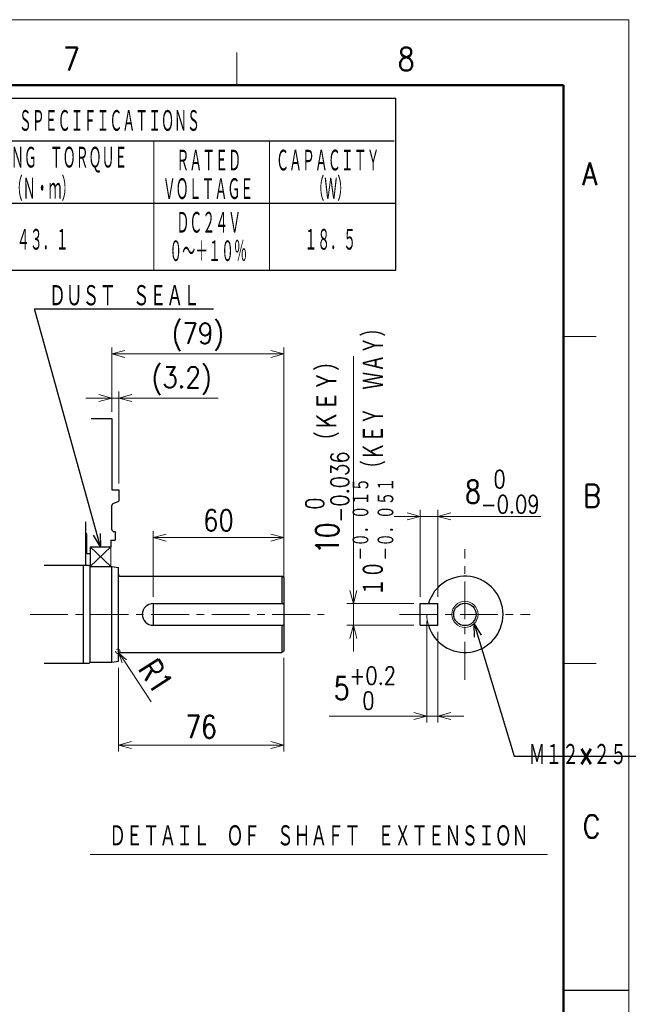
# Model space of a CAD drawing. Header units: millimetres. Extents: x 0 to 1300, y 0 to 891.
# Tile 141 of 141: x 980 to 1269, y 439 to 891. Entities that reach past the tile are written whole.
import ezdxf

# ---------------------------------------------------------------- set-up
doc = ezdxf.new("R2010")
doc.units = ezdxf.units.MM
doc.header["$LTSCALE"] = 0.547069
doc.linetypes.add('CENTER', pattern=[50.8, 31.75, -6.35, 6.35, -6.35])
doc.layers.add('NoLayerName_001', color=7, linetype='Continuous')
doc.styles.get("Standard").update_dxf_attribs({"font": 'txt', "bigfont": 'extfont2'})
doc.dimstyles.get("Standard").update_dxf_attribs({"dimtxt": 2.5, "dimasz": 2.5, "dimexe": 1, "dimexo": 1, "dimtad": 1, "dimdec": 3, "dimzin": 0, "dimdsep": 46, "dimtxsty": 'Standard', "dimcen": 2.5, "dimadec": 3, "dimazin": 0, "dimtfac": 0.75, "dimtdec": 3, "dimtmove": 0, "dimatfit": 3, "dimfxl": 1, "dimarcsym": 0})

# ---------------------------------------------------------------- blocks, each defined once
blk = doc.blocks.new('_OPEN30')
at = {"color": 0, "linetype": 'ByBlock', "lineweight": -2}
for p, q in [((-1, 0.267949), (0, 0)), ((0, 0), (-1, -0.267949)), ((0, 0), (-1, 0))]:
    blk.add_line(p, q, dxfattribs=at)
blk = doc.blocks.new('*D120')
at = {"layer": 'Defpoints', "color": 0}
for p in [(1101.58, 653.24), (1041.58, 622.99), (1101.58, 622.99)]:
    blk.add_point(p, dxfattribs=at)
at = {"layer": 'NoLayerName_001', "color": 0, "linetype": 'Continuous', "lineweight": 13}
for p, q in [((1041.58, 625.99), (1041.58, 656.24)), ((1101.58, 625.99), (1101.58, 656.24)), ((1047.58, 653.24), (1095.58, 653.24))]:
    blk.add_line(p, q, dxfattribs=at)
at = {"layer": 'NoLayerName_001', "color": 0, "lineweight": 13, "xscale": 6, "yscale": 6, "zscale": 6, "rotation": 180}
blk.add_blockref('_OPEN30', (1041.58, 653.24), dxfattribs=at)
at = {"layer": 'NoLayerName_001', "color": 0, "lineweight": 13, "xscale": 6, "yscale": 6, "zscale": 6}
blk.add_blockref('_OPEN30', (1101.58, 653.24), dxfattribs=at)
at = {"layer": 'NoLayerName_001', "color": 0, "lineweight": 13, "insert": (1071.58, 661.14), "char_height": 9.6, "attachment_point": 5}
blk.add_mtext('\\W0.8594;60', dxfattribs=at)
blk = doc.blocks.new('*D122')
at = {"layer": 'Defpoints', "color": 0}
for p in [(1101.58, 601.07), (1025.58, 596.49), (1101.58, 557.99)]:
    blk.add_point(p, dxfattribs=at)
at = {"layer": 'NoLayerName_001', "color": 0, "linetype": 'Continuous', "lineweight": 13}
for p, q in [((1101.58, 598.07), (1101.58, 554.99)), ((1025.58, 593.49), (1025.58, 554.99)), ((1031.58, 557.99), (1095.58, 557.99))]:
    blk.add_line(p, q, dxfattribs=at)
at = {"layer": 'NoLayerName_001', "color": 0, "lineweight": 13, "xscale": 6, "yscale": 6, "zscale": 6, "rotation": 180}
blk.add_blockref('_OPEN30', (1025.58, 557.99), dxfattribs=at)
at = {"layer": 'NoLayerName_001', "color": 0, "lineweight": 13, "xscale": 6, "yscale": 6, "zscale": 6}
blk.add_blockref('_OPEN30', (1101.58, 557.99), dxfattribs=at)
at = {"layer": 'NoLayerName_001', "color": 0, "lineweight": 13, "insert": (1063.58, 566.35), "char_height": 10.5, "attachment_point": 5}
blk.add_mtext('\\W0.8000;76', dxfattribs=at)
blk = doc.blocks.new('*D123')
at = {"layer": 'Defpoints', "color": 0}
for p in [(1172.23, 662.99), (1164.23, 622.99), (1172.23, 622.99)]:
    blk.add_point(p, dxfattribs=at)
at = {"layer": 'NoLayerName_001', "color": 0, "linetype": 'Continuous', "lineweight": 13}
for p, q in [((1164.23, 625.99), (1164.23, 665.99)), ((1172.23, 625.99), (1172.23, 665.99)), ((1158.23, 662.99), (1152.23, 662.99)), ((1164.23, 662.99), (1172.23, 662.99)), ((1172.23, 662.99), (1219.55, 662.99)), ((1178.23, 662.99), (1184.23, 662.99))]:
    blk.add_line(p, q, dxfattribs=at)
at = {"layer": 'NoLayerName_001', "color": 0, "lineweight": 13, "xscale": 6, "yscale": 6, "zscale": 6}
blk.add_blockref('_OPEN30', (1164.23, 662.99), dxfattribs=at)
at = {"layer": 'NoLayerName_001', "color": 0, "lineweight": 13, "xscale": 6, "yscale": 6, "zscale": 6, "rotation": 180}
blk.add_blockref('_OPEN30', (1172.23, 662.99), dxfattribs=at)
at = {"layer": 'NoLayerName_001', "color": 0, "lineweight": 13, "insert": (1201.89, 674.29), "char_height": 10.5, "attachment_point": 5}
blk.add_mtext('\\A1;\\W0.8000;8{\\H8.202600;\\S 0^ -0.09;}', dxfattribs=at)
blk = doc.blocks.new('*D125')
at = {"layer": 'Defpoints', "color": 0}
for p in [(1167.23, 617.99), (1172.23, 612.99), (1172.23, 571.32)]:
    blk.add_point(p, dxfattribs=at)
at = {"layer": 'NoLayerName_001', "color": 0, "linetype": 'Continuous', "lineweight": 13}
for p, q in [((1167.23, 614.99), (1167.23, 568.32)), ((1172.23, 609.99), (1172.23, 568.32)), ((1167.23, 571.32), (1122.38, 571.32)), ((1161.23, 571.32), (1155.23, 571.32)), ((1167.23, 571.32), (1172.23, 571.32)), ((1178.23, 571.32), (1184.23, 571.32))]:
    blk.add_line(p, q, dxfattribs=at)
at = {"layer": 'NoLayerName_001', "color": 0, "lineweight": 13, "xscale": 6, "yscale": 6, "zscale": 6}
blk.add_blockref('_OPEN30', (1167.23, 571.32), dxfattribs=at)
at = {"layer": 'NoLayerName_001', "color": 0, "lineweight": 13, "xscale": 6, "yscale": 6, "zscale": 6, "rotation": 180}
blk.add_blockref('_OPEN30', (1172.23, 571.32), dxfattribs=at)
at = {"layer": 'NoLayerName_001', "color": 0, "lineweight": 13, "insert": (1138.8, 584.12), "char_height": 10.5, "attachment_point": 5}
blk.add_mtext('\\A1;\\W0.8000;5{\\H8.202600;\\S+0.2^  0;}', dxfattribs=at)
blk = doc.blocks.new('*D126')
at = {"layer": 'Defpoints', "color": 0}
for p in [(1133.48, 622.99), (1164.23, 622.99), (1164.23, 612.99)]:
    blk.add_point(p, dxfattribs=at)
at = {"layer": 'NoLayerName_001', "color": 0, "linetype": 'Continuous', "lineweight": 13}
for p, q in [((1133.48, 622.99), (1133.48, 736.59)), ((1133.48, 628.99), (1133.48, 634.99)), ((1161.23, 622.99), (1130.48, 622.99)), ((1133.48, 612.99), (1133.48, 622.99)), ((1161.23, 612.99), (1130.48, 612.99)), ((1133.48, 606.99), (1133.48, 600.99))]:
    blk.add_line(p, q, dxfattribs=at)
at = {"layer": 'NoLayerName_001', "color": 0, "lineweight": 13, "xscale": 6, "yscale": 6, "zscale": 6}
for p, rotation in [((1133.48, 622.99), 270), ((1133.48, 612.99), 90)]:
    blk.add_blockref('_OPEN30', p, dxfattribs=dict(at, rotation=rotation))
at = {"layer": 'NoLayerName_001', "color": 0, "lineweight": 13, "insert": (1121.5, 692.38), "char_height": 10.5, "attachment_point": 5, "rotation": 90}
blk.add_mtext('\\A1;\\W0.8000;10{\\H8.202600;\\S 0^ -0.036;}（ＫＥＹ）    ', dxfattribs=at)
blk = doc.blocks.new('*D128')
at = {"layer": 'Defpoints', "color": 0}
for p in [(1025.32, 601.03), (1025.87, 600.2)]:
    blk.add_point(p, dxfattribs=at)
at = {"layer": 'NoLayerName_001', "color": 0, "linetype": 'Continuous', "lineweight": 13}
for p, q in [((1025.32, 601.03), (1025.87, 600.2)), ((1028.35, 596.44), (1040.63, 577.83))]:
    blk.add_line(p, q, dxfattribs=at)
blk.add_arc((1025.32, 601.03), 1, 180, 123.4181, dxfattribs=at)
at = {"layer": 'NoLayerName_001', "color": 0, "lineweight": 13, "xscale": 4.5, "yscale": 4.5, "zscale": 4.5, "rotation": 123.4189213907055}
blk.add_blockref('_OPEN30', (1025.87, 600.2), dxfattribs=at)
at = {"layer": 'NoLayerName_001', "color": 0, "lineweight": 13, "insert": (1042.85, 589.65), "char_height": 10.5, "attachment_point": 5, "rotation": 303.4189}
blk.add_mtext('\\W0.8000;R1', dxfattribs=at)
blk = doc.blocks.new('_NONE')
blk = doc.blocks.new('*D138')
at = {"layer": 'Defpoints', "color": 0}
for p in [(1025.78, 717.26), (1022.58, 707.99), (1025.78, 675.14)]:
    blk.add_point(p, dxfattribs=at)
at = {"layer": 'NoLayerName_001', "color": 0, "linetype": 'Continuous', "lineweight": 13}
for p, q in [((1022.58, 710.99), (1022.58, 720.26)), ((1025.78, 678.14), (1025.78, 720.26)), ((1016.58, 717.26), (1010.58, 717.26)), ((1022.58, 717.26), (1025.78, 717.26)), ((1025.78, 717.26), (1071.46, 717.26)), ((1031.78, 717.26), (1037.78, 717.26))]:
    blk.add_line(p, q, dxfattribs=at)
at = {"layer": 'NoLayerName_001', "color": 0, "lineweight": 13, "xscale": 6, "yscale": 6, "zscale": 6}
blk.add_blockref('_OPEN30', (1022.58, 717.26), dxfattribs=at)
at = {"layer": 'NoLayerName_001', "color": 0, "lineweight": 13, "xscale": 6, "yscale": 6, "zscale": 6, "rotation": 180}
blk.add_blockref('_OPEN30', (1025.78, 717.26), dxfattribs=at)
at = {"layer": 'NoLayerName_001', "color": 0, "lineweight": 13, "insert": (1054.62, 725.16), "char_height": 9.6, "attachment_point": 5}
blk.add_mtext('\\W0.8594;(3.2)', dxfattribs=at)
blk = doc.blocks.new('*D139')
at = {"layer": 'Defpoints', "color": 0}
for p in [(1101.58, 737.54), (1022.58, 707.99), (1101.58, 634.91)]:
    blk.add_point(p, dxfattribs=at)
at = {"layer": 'NoLayerName_001', "color": 0, "linetype": 'Continuous', "lineweight": 13}
for p, q in [((1022.58, 710.99), (1022.58, 740.54)), ((1028.58, 737.54), (1095.58, 737.54)), ((1101.58, 637.91), (1101.58, 740.54))]:
    blk.add_line(p, q, dxfattribs=at)
at = {"layer": 'NoLayerName_001', "color": 0, "lineweight": 13, "xscale": 6, "yscale": 6, "zscale": 6, "rotation": 180}
blk.add_blockref('_OPEN30', (1022.58, 737.54), dxfattribs=at)
at = {"layer": 'NoLayerName_001', "color": 0, "lineweight": 13, "xscale": 6, "yscale": 6, "zscale": 6}
blk.add_blockref('_OPEN30', (1101.58, 737.54), dxfattribs=at)
at = {"layer": 'NoLayerName_001', "color": 0, "lineweight": 13, "insert": (1062.08, 745.44), "char_height": 9.6, "attachment_point": 5}
blk.add_mtext('\\W0.8594;(79)', dxfattribs=at)

msp = doc.modelspace()

# ---------------------------------------------------------------- linework, layer by layer
at = {"layer": 'NoLayerName_001', "color": 7, "linetype": 'Continuous', "lineweight": 13}
for p in [(0, 891), (1260, 0)]:
    msp.add_line(p, (1260, 891), dxfattribs=at)
at = {"layer": 'NoLayerName_001', "color": 2, "linetype": 'Continuous', "lineweight": 13}
for p, q in [((1080, 861), (1080, 876)), ((1041.9327, 835.2496), (1041.9327, 775.9984)), ((1094.9327, 835.2496), (1094.9327, 775.9984)), ((1230, 745.5), (1245, 745.5)), ((1022.0787, 648.9913), (1012.5787, 639.9913)), ((1012.5787, 648.9913), (1022.0787, 639.9913)), ((1022.0787, 648.9913), (1022.0787, 639.9913)), ((1245, 595.5), (1230, 595.5)), ((1012.6381, 507.7553), (1222.6381, 507.7553))]:
    msp.add_line(p, q, dxfattribs=at)
at = {"layer": 'NoLayerName_001', "color": 7, "linetype": 'Continuous', "lineweight": 50}
for p, q in [((75, 861), (1230, 861)), ((1230, 861), (1230, 30))]:
    msp.add_line(p, q, dxfattribs=at)
at = {"layer": 'NoLayerName_001', "color": 7, "linetype": 'Continuous', "lineweight": 25}
for p, q in [((821.9327, 855), (1152.9327, 855)), ((1152.9327, 775.9984), (1152.9327, 855)), ((1152.2162, 835.2496), (821.9327, 835.2496)), ((821.9327, 806.7213), (1152.9327, 806.7213)), ((821.9327, 775.9984), (1152.9327, 775.9984)), ((1013.0218, 707.9913), (1022.5787, 707.9913)), ((1022.5787, 707.9913), (1022.5787, 675.1413)), ((1022.5787, 675.1413), (1025.7787, 675.1413)), ((1025.7787, 675.1413), (1025.7787, 669.9913)), ((1023.18, 668.8614), (1025.7787, 669.9913)), ((1022.5787, 656.9913), (1022.5787, 667.9443)), ((1010.5787, 640.4913), (1010.5787, 660.4913)), ((1023.5787, 655.9913), (1024.0787, 655.9913)), ((1024.0787, 655.9913), (1024.0787, 651.9913)), ((1011.0787, 654.9913), (1010.5787, 654.9913)), ((1011.0787, 645.9913), (1011.0787, 654.9913)), ((1022.0787, 651.9913), (1022.0787, 648.9913)), ((1022.0787, 651.9913), (1024.0787, 651.9913)), ((1012.5787, 648.9913), (1022.0787, 648.9913)), ((1012.5787, 648.9913), (1012.5787, 639.9913)), ((1011.0787, 645.9913), (1012.5787, 645.9913)), ((1012.0787, 640.4913), (991.5787, 640.4913)), ((1009.5787, 595.4913), (1009.5787, 640.4913)), ((1012.5787, 639.9913), (1012.0787, 640.4913)), ((1012.5787, 595.9913), (1012.5787, 639.9913)), ((1012.5787, 639.9913), (1022.5787, 639.9913)), ((1022.5787, 639.9913), (1025.5787, 639.4913)), ((1022.5787, 595.9913), (1022.5787, 639.9913)), ((1025.5787, 596.4913), (1025.5787, 639.4913)), ((1026.5787, 635.4913), (1100.5787, 635.4913)), ((1101.5787, 634.9139), (1100.5787, 635.4913)), ((1100.5787, 635.4913), (1100.5787, 622.9913)), ((1101.5787, 634.9139), (1101.5787, 601.0686)), ((1041.5787, 622.9913), (1041.5787, 612.9913)), ((1041.5787, 622.9913), (1101.5787, 622.9913)), ((1164.228, 612.9913), (1164.228, 622.9913)), ((1164.228, 622.9913), (1172.228, 622.9913)), ((1172.228, 612.9913), (1172.228, 622.9913)), ((1041.5787, 612.9913), (1101.5787, 612.9913)), ((1100.5787, 612.9913), (1100.5787, 600.4913)), ((1164.228, 612.9913), (1172.228, 612.9913)), ((1026.5787, 600.4913), (1100.5787, 600.4913)), ((1101.5787, 601.0686), (1100.5787, 600.4913)), ((1012.0787, 595.4913), (991.5787, 595.4913)), ((1012.0787, 595.4913), (1012.5787, 595.9913)), ((1012.5787, 595.9913), (1022.5787, 595.9913)), ((1022.5787, 595.9913), (1025.5787, 596.4913)), ((1230, 445.5), (1260, 445.5))]:
    msp.add_line(p, q, dxfattribs=at)
at = {"layer": 'NoLayerName_001', "color": 4, "linetype": 'CENTER', "lineweight": 13}
for p, q in [((1184.728, 587.9913), (1184.728, 647.9913)), ((985.0787, 617.9913), (1120.0787, 617.9913)), ((1154.728, 617.9913), (1214.728, 617.9913))]:
    msp.add_line(p, q, dxfattribs=at)
at = {"layer": 'NoLayerName_001', "color": 4, "linetype": 'Continuous', "lineweight": 13}
msp.add_circle((1184.728, 617.9913), 6, dxfattribs=at)
at = {"layer": 'NoLayerName_001', "color": 7, "linetype": 'Continuous', "lineweight": 25}
msp.add_circle((1184.728, 617.9913), 5.15, dxfattribs=at)
for centre, radius, start, end in [((1023.5787, 667.9443), 1, 113.498566, 180), ((1023.5787, 656.9913), 1, 180, 270), ((1026.5787, 636.4913), 1, 180, 270), ((1184.728, 617.9913), 17.5, 196.60155, 163.39845), ((1041.5787, 617.9913), 5, 90, 270), ((1026.5787, 599.4913), 1, 90, 180)]:
    msp.add_arc(centre, radius, start, end, dxfattribs=at)
at = {"layer": 'NoLayerName_001', "color": 4, "linetype": 'Continuous', "lineweight": 13}
msp.add_arc((1184.728, 617.9913), 17.5, 180, 196.60155, dxfattribs=at)

# ---------------------------------------------------------------- texts
at = {"layer": 'NoLayerName_001', "color": 2, "lineweight": 13, "char_height": 10.5}
for s, insert, attachment_point in [('\\A1;\\W0.8600;7', (1000.1805, 867.694), 7), ('\\A1;\\W0.8600;8', (1153.8958, 867.694), 7), ('\\A1;\\W0.8600;A', (1238.5673, 814.993), 7), ('\\A1;\\W0.8600;B', (1239.0497, 667.1685), 7), ('\\A1;\\W0.8600;C', (1238.8108, 515.3768), 7), ('\\A1;\\W0.6667;ＤＥＴＡＩＬ\u3000ＯＦ\u3000ＳＨＡＦＴ\u3000ＥＸＴＥＮＳＩＯＮ', (1117.6381, 516.1669), 5)]:
    msp.add_mtext(s, dxfattribs=dict(at, insert=insert, attachment_point=attachment_point))
at = {"layer": 'NoLayerName_001', "color": 7, "lineweight": 13, "char_height": 10.8, "attachment_point": 7}
for s, insert in [('\\A1;\\W0.5000;ＨＯＬＤＩＮＧ\u3000ＢＲＡＫＥ\u3000ＳＰＥＣＩＦＩＣＡＴＩＯＮＳ', (896.7127, 838.9478)), ('\\A1;\\W0.5000;ＨＯＬＤＩＮＧ\u3000ＴＯＲＱＵＥ', (946.5727, 820.7554)), ('\\A1;\\W0.5000;ＣＡＰＡＣＩＴＹ', (1098.0127, 820.7554)), ('\\A1;\\W0.5000;ＲＡＴＥＤ', (1052.2327, 820.7554)), ('\\A1;\\W0.5000;（Ｎ・ｍ）', (975.7327, 807.6645)), ('\\A1;\\W0.5000;ＶＯＬＴＡＧＥ', (1045.9573, 807.6645)), ('\\A1;\\W0.5000;（Ｗ）', (1114.2127, 807.6645)), ('\\A1;\\W0.5000;ＤＣ２４Ｖ', (1052.2327, 792.227)), ('\\A1;\\W0.5000;４３．１', (978.9727, 784.3999)), ('\\A1;\\W0.5000;１８．５', (1110.9727, 784.3999)), ('\\A1;\\W0.5000;０～＋１０％', (1048.9927, 779.1362))]:
    msp.add_mtext(s, dxfattribs=dict(at, insert=insert))
at = {"layer": 'NoLayerName_001', "color": 3, "lineweight": 13, "insert": (1152.6312, 626.4915), "char_height": 10.5, "attachment_point": 7, "rotation": 90.000003}
msp.add_mtext('\\A1;\\W0.7016;１０{\\A1;\\H0.781x;\\S－０．０１５^ －０．０５１;}（ＫＥＹ\u3000ＷＡＹ）', dxfattribs=at)
at = {"layer": 'NoLayerName_001', "color": 3, "linetype": 'Continuous', "lineweight": 13, "char_height": 10.5, "line_spacing_factor": 0.6}
for s, insert, attachment_point in [('\\A1;\\W0.6667;ＤＵＳＴ\u3000ＳＥＡＬ', (993.7452, 758.895), 7), ('\\A1;\\W0.6667;Ｍ１２×２５', (1213.978, 553.4913), 4)]:
    msp.add_mtext(s, dxfattribs=dict(at, insert=insert, attachment_point=attachment_point))

# ---------------------------------------------------------------- dimensions: what is measured, and where the dimension line sits
at = {"layer": 'NoLayerName_001', "color": 3, "linetype": 'Continuous', "lineweight": 13}
dim = msp.add_linear_dim(base=(1133.478, 622.9913), p1=(1164.228, 612.9913), p2=(1164.228, 622.9913), angle=90, text='\\W0.8000;<>', dimstyle='Standard', override={"dimtxt": 10.5, "dimasz": 6, "dimexe": 3, "dimexo": 3, "dimgap": 1.499999, "dimdec": 0, "dimzin": 8, "dimpost": '<>（ＫＥＹ）    ', "dimblk": 'OPEN30', "dimclrd": 0, "dimclre": 0, "dimclrt": 0, "dimtol": 1, "dimtp": 0, "dimtm": 0.036, "dimtfac": 0.7812, "dimtolj": 1, "dimlwd": 13, "dimlwe": 13}, dxfattribs=at)
dim.commit()
dim.dimension.update_dxf_attribs({"geometry": '*D126', "text_midpoint": (1133.478, 692.3775), "dimtype": 160})
for base, p1, p2, text, override, picture, middle in [((1101.5787, 737.5432), (1022.5787, 707.9913), (1101.5787, 634.9139), '\\W0.8594;<>', {"dimtxt": 9.6, "dimasz": 6, "dimexe": 3, "dimexo": 3, "dimgap": 3, "dimdec": 0, "dimzin": 8, "dimpost": '(<>)', "dimblk": 'OPEN30', "dimclrd": 0, "dimclre": 0, "dimclrt": 0, "dimtp": 0, "dimtm": 0, "dimlwd": 13, "dimlwe": 13}, '*D139', (1062.0787, 737.5432)), ((1025.7787, 717.2584), (1022.5787, 707.9913), (1025.7787, 675.1413), '\\W0.8594;<>', {"dimtxt": 9.6, "dimasz": 6, "dimexe": 3, "dimexo": 3, "dimgap": 3, "dimdec": 1, "dimzin": 8, "dimpost": '(<>)', "dimblk": 'OPEN30', "dimclrd": 0, "dimclre": 0, "dimclrt": 0, "dimtp": 0, "dimtm": 0, "dimlwd": 13, "dimlwe": 13}, '*D138', (1054.6185, 717.2584)), ((1172.228, 662.9913), (1164.228, 622.9913), (1172.228, 622.9913), '\\W0.8000;<>', {"dimtxt": 10.5, "dimasz": 6, "dimexe": 3, "dimexo": 3, "dimgap": 1.5, "dimdec": 0, "dimzin": 8, "dimblk": 'OPEN30', "dimclrd": 0, "dimclre": 0, "dimclrt": 0, "dimtol": 1, "dimtp": 0, "dimtm": 0.09, "dimtfac": 0.7812, "dimtolj": 1, "dimlwd": 13, "dimlwe": 13}, '*D123', (1201.8884, 662.9913)), ((1101.5787, 653.2384), (1041.5787, 622.9913), (1101.5787, 622.9913), '\\W0.8594;<>', {"dimtxt": 9.6, "dimasz": 6, "dimexe": 3, "dimexo": 3, "dimgap": 3, "dimdec": 0, "dimzin": 8, "dimblk": 'OPEN30', "dimclrd": 0, "dimclre": 0, "dimclrt": 0, "dimtp": 0, "dimtm": 0, "dimlwd": 13, "dimlwe": 13}, '*D120', (1071.5787, 653.2384)), ((1172.228, 571.3218), (1167.228, 617.9913), (1172.228, 612.9913), '\\W0.8000;<>', {"dimtxt": 10.5, "dimasz": 6, "dimexe": 3, "dimexo": 3, "dimgap": 3, "dimdec": 0, "dimzin": 8, "dimblk": 'OPEN30', "dimclrd": 0, "dimclre": 0, "dimclrt": 0, "dimtol": 1, "dimtp": 0.2, "dimtm": 0, "dimtfac": 0.7812, "dimtdec": 1, "dimtolj": 1, "dimlwd": 13, "dimlwe": 13}, '*D125', (1138.804, 571.3218)), ((1101.5787, 557.9913), (1025.5787, 596.4913), (1101.5787, 601.0686), '\\W0.8000;<>', {"dimtxt": 10.5, "dimasz": 6, "dimexe": 3, "dimexo": 3, "dimgap": 3, "dimdec": 0, "dimzin": 8, "dimblk": 'OPEN30', "dimclrd": 0, "dimclre": 0, "dimclrt": 0, "dimtp": 0, "dimtm": 0, "dimlwd": 13, "dimlwe": 13}, '*D122', (1063.5787, 557.9913))]:
    dim = msp.add_linear_dim(base=base, p1=p1, p2=p2, text=text, dimstyle='Standard', override=override, dxfattribs=at)
    dim.commit()
    dim.dimension.update_dxf_attribs({"geometry": picture, "text_midpoint": middle, "dimtype": 160})
dim = msp.add_radius_dim(center=(1025.3209, 601.033), mpoint=(1025.8716, 600.1984), text='\\W0.8000;<>', dimstyle='Standard', override={"dimtxt": 10.5, "dimasz": 4.5, "dimexe": 3, "dimexo": 3, "dimgap": 3, "dimzin": 8, "dimblk1": 'NONE', "dimblk2": 'OPEN30', "dimsah": 1, "dimcen": 0, "dimclrd": 0, "dimclre": 0, "dimclrt": 0, "dimtp": 0, "dimtm": 0, "dimlwd": 13, "dimlwe": 13}, dxfattribs=at)
dim.commit()
dim.dimension.update_dxf_attribs({"geometry": '*D128', "text_midpoint": (1035.8679, 585.0492), "dimtype": 164})

# ---------------------------------------------------------------- leaders
at = {"layer": 'NoLayerName_001', "color": 3, "linetype": 'Continuous', "lineweight": 13, "annotation_type": 0, "has_hookline": 1, "hookline_direction": 0}
for points, text_width in [([(1017.3287, 648.9913), (987.1202, 758.27), (993.1202, 758.27)], 75.4848), ([(1188.8905, 613.67), (1207.353, 552.8663), (1213.353, 552.8663)], 49.2545)]:
    msp.add_leader(points, dimstyle='Standard', override={"dimtxt": 10.5, "dimasz": 6, "dimldrblk": 'OPEN30'}, dxfattribs=dict(at, text_width=text_width))

doc.saveas('drawing.dxf')
